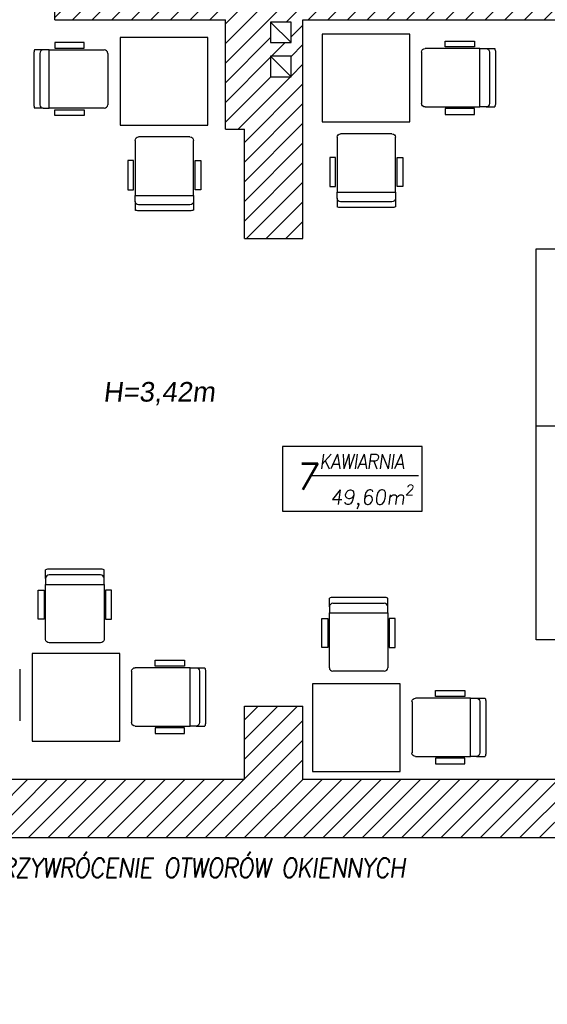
# Model space of a CAD drawing. Header units: millimetres. Extents: x -486876 to 553054, y -140324 to 834178.
# Tile 117 of 155: x 11926 to 15543, y 62666 to 69411. Entities that reach past the tile are written whole.
import ezdxf
from ezdxf.enums import TextEntityAlignment as Align

# ---------------------------------------------------------------- set-up
doc = ezdxf.new("R2010")
doc.units = ezdxf.units.MM
doc.linetypes.add('DASH2', pattern=[0.75, 0.5, -0.25])
doc.layers.add('_XREF', color=252, linetype='DASH2', lineweight=13)
doc.layers.add('XREF$0$ściana nośna', color=8, linetype='Continuous', lineweight=30)
for name, color, linetype in [('XREF$0$DRZWI', 8, 'Continuous'), ('XREF$0$MEBLE', 8, 'Continuous'), ('XREF$0$OPIS', 8, 'Continuous'), ('XREF$0$Ppoż', 20, 'Continuous'), ('XREF$0$WYPEŁNIENIA', 8, 'Continuous'), ('XREF$0$ŚCIANY', 8, 'Continuous')]:
    doc.layers.add(name, color=color, linetype=linetype)
doc.styles.add('XREF$0$APLUS', font='arial.ttf', dxfattribs={"width": 0.6})
doc.styles.add('XREF$0$Standard', font='arial.ttf')

# ---------------------------------------------------------------- blocks, each defined once
blk = doc.blocks.new('XREF')
at = {"layer": 'XREF$0$WYPEŁNIENIA'}
h = blk.add_hatch(dxfattribs=at)
h.set_pattern_fill('ANSI31', color=256, scale=3)
h.set_pattern_definition([(45, (-52999.899, 13162.694), (-6.7351921, 6.7351921), [])])
h.paths.add_polyline_path([(5376.11, 10651.78), (5336.75, 10651.78), (5336.75, 10611.78), (5376.11, 10611.78)])
h.paths.add_polyline_path([(5806.69, 10651.78), (5486.11, 10651.78), (5486.11, 10611.78), (5541.69, 10611.78), (5541.69, 10491.78), (5566.69, 10491.78), (5566.69, 10611.78), (5766.69, 10611.78), (5766.69, 10481.78), (5766.69, 10471.78), (5766.69, 10346.78), (5739.69, 10346.78), (5739.69, 10336.78), (5766.69, 10336.78), (5766.69, 10322.47), (5806.69, 10322.47)])
h.paths.add_polyline_path([(5566.69, 10391.78), (5556.69, 10391.78), (5541.69, 10391.78), (5541.69, 10295.78), (5566.69, 10295.78), (5566.69, 10336.78), (5739.69, 10336.78), (5739.69, 10346.78), (5566.69, 10346.78)])
h.paths.add_polyline_path([(5566.69, 10295.78), (5541.69, 10295.78), (5541.69, 10195.78), (5566.69, 10195.78)])
h.paths.add_polyline_path([(5558.62, 10157.37), (5572.62, 10157.37), (5572.62, 10143.37), (5558.62, 10143.37)], flags=16)
edge = h.paths.add_edge_path(flags=16)
edge.add_arc((5565.62, 10150.37), 7, 0, 360)
h.paths.add_polyline_path([(5806.69, 10212.47), (5766.69, 10212.47), (5766.69, 10121.78), (5688.72, 10121.78), (5688.72, 10096.78), (5766.69, 10096.78), (5766.69, 10027.67), (5806.69, 10027.67), (5806.69, 10029.35)])
h.paths.add_polyline_path([(5806.69, 9917.67), (5766.69, 9917.67), (5766.69, 9911.78), (5683.24, 9911.78), (5683.24, 9881.78), (5766.69, 9881.78), (5766.69, 9779.12), (5806.69, 9779.12)])
h.paths.add_polyline_path([(5157.25, 9881.78), (5142.25, 9881.78), (5141.56, 9712.78), (5141.56, 9656.78), (5141.56, 9631.78), (5156.56, 9631.78), (5156.56, 9712.78)])
h.paths.add_polyline_path([(5256.56, 9656.78), (5156.56, 9656.78), (5156.56, 9631.78), (5256.56, 9631.78)])
h.paths.add_polyline_path([(5451.56, 9666.86), (5426.56, 9666.86), (5426.56, 9656.78), (5256.56, 9656.78), (5256.56, 9631.78), (5426.56, 9631.78), (5451.56, 9631.78)])
h.paths.add_polyline_path([(5806.69, 9779.12), (5766.69, 9779.12), (5766.69, 9756.28), (5806.69, 9756.28)])
h.paths.add_polyline_path([(5806.69, 9563.42), (5766.69, 9563.42), (5766.69, 9361.43), (5605.18, 9361.43), (5605.18, 9321.43), (5766.69, 9321.43), (5766.69, 9268.64), (5806.69, 9268.64)])
h.paths.add_polyline_path([(5806.69, 9646.28), (5766.69, 9646.28), (5766.69, 9563.42), (5806.69, 9563.42)])
h.paths.add_polyline_path([(5495.18, 9361.43), (5463.86, 9361.43), (5451.56, 9361.43), (5451.56, 9481.78), (5426.56, 9481.78), (5426.56, 9361.43), (5366.74, 9361.43), (5366.74, 9321.43), (5495.18, 9321.43)])
h.paths.add_polyline_path([(5256.74, 9361.43), (4971.58, 9361.43), (4971.58, 9321.43), (5256.74, 9321.43)])
h.paths.add_polyline_path([(4861.58, 9361.43), (4816.56, 9361.43), (4816.56, 9450.58), (4776.56, 9450.58), (4776.56, 9361.43), (4714.92, 9361.43), (4714.92, 9321.43), (4861.58, 9321.43)])
h.paths.add_polyline_path([(4604.92, 9361.43), (4411.55, 9361.43), (4411.55, 9321.43), (4604.92, 9321.43)])
h.paths.add_polyline_path([(4411.55, 9361.43), (4406.56, 9361.43), (4406.56, 9411.43), (4366.56, 9411.43), (4366.56, 9361.43), (4171.56, 9361.43), (4171.56, 9321.43), (4411.55, 9321.43)])
h.paths.add_polyline_path([(4816.56, 9631.78), (5021.56, 9631.78), (5021.56, 9656.78), (4816.56, 9656.78), (4816.56, 9766.19), (4776.56, 9766.19), (4776.56, 9563.42), (4816.56, 9563.42)])
h.paths.add_polyline_path([(4816.56, 9563.42), (4776.56, 9563.42), (4776.56, 9510.58), (4816.56, 9510.58)])
h.paths.add_polyline_path([(5806.69, 9158.64), (5766.69, 9158.64), (5766.69, 9112.7), (5806.69, 9112.7)])
h.paths.add_polyline_path([(4783.69, 9911.78), (4771.69, 9911.78)])
h.paths.add_polyline_path([(4886.69, 10121.78), (4796.69, 10121.78), (4796.69, 10096.78), (4886.69, 10096.78)])
h.paths.add_polyline_path([(5434.52, 10096.78), (5434.52, 10121.78), (5409.69, 10121.78), (5409.81, 10096.78)])
h.paths.add_polyline_path([(5535.02, 10121.78), (5535.02, 10108.85), (5535.02, 10108.85), (5535.02, 10096.78), (5588.72, 10096.78), (5588.72, 10121.78), (5575.42, 10121.78), (5575.42, 10162.36), (5566.69, 10162.36), (5566.69, 10195.78), (5541.69, 10195.78), (5541.69, 10121.78)])
h = blk.add_hatch(dxfattribs=at)
h.set_pattern_fill('ANSI31', color=256, scale=3)
h.set_pattern_definition([(45, (428.967, 8619.944), (-6.735192, 6.735192), [])])
h.paths.add_polyline_path([(4754.5, 9911.78), (4436.69, 9911.78), (4301.69, 9911.78), (4301.69, 9928.55), (4289.69, 9928.55), (4276.69, 9928.55), (4276.69, 9911.78), (4236.56, 9911.78), (4236.56, 9881.78), (4353.56, 9881.78), (4353.56, 9806.78), (4366.56, 9806.78), (4366.56, 9731.78), (4406.56, 9731.78), (4406.56, 9881.78), (4743.77, 9881.78)])
h.paths.add_polyline_path([(4398.45, 9880.08), (4398.45, 9866.08), (4384.45, 9866.08), (4384.45, 9880.08)], flags=16)
h.paths.add_polyline_path([(4398.45, 9856.69), (4398.45, 9842.69), (4384.45, 9842.69), (4384.45, 9856.69)], flags=16)
h.paths.add_polyline_path([(4301.69, 10120.07), (4276.69, 10120.07), (4276.69, 10028.55), (4301.69, 10028.55), (4301.69, 10031.78), (4301.69, 10034.78)])
h.paths.add_polyline_path([(4276.69, 10110.27), (4239.02, 10110.27), (4239.02, 10098.27), (4276.69, 10098.27)])
h.paths.add_polyline_path([(4139.02, 10110.27), (4135.8, 10110.27), (4126.56, 10110.27), (4126.56, 10098.27), (4139.02, 10098.27)])
h.paths.add_polyline_path([(4452.42, 10061.29), (4444.42, 10061.29), (4444.42, 10018.45), (4452.42, 10018.45)])
h.paths.add_polyline_path([(4452.42, 9931.39), (4444.42, 9931.39), (4444.42, 9911.78), (4452.42, 9911.78)])
h.paths.add_polyline_path([(4584.42, 10161.78), (4577.87, 10161.78), (4572.42, 10161.78), (4572.42, 9911.78), (4584.42, 9911.78)])
h.paths.add_polyline_path([(4452.42, 10161.78), (4446.69, 10161.78), (4444.42, 10161.78), (4444.42, 10148.35), (4452.42, 10148.35)])
h.paths.add_polyline_path([(4301.69, 10417.32), (4276.69, 10417.32), (4276.69, 10166.69), (4280.64, 10166.69), (4280.64, 10210.85), (4376.16, 10210.85), (4376.16, 10166.69), (4280.64, 10166.69), (4276.69, 10166.69), (4276.69, 10157.57), (4301.69, 10157.57), (4301.69, 10161.78), (4446.69, 10161.78), (4452.42, 10161.78), (4577.87, 10161.78), (4584.42, 10161.78), (4662.89, 10161.78), (4662.89, 10186.78), (4577.87, 10186.78), (4396.69, 10186.78), (4396.69, 10246.78), (4301.69, 10246.78)])
h.paths.add_polyline_path([(4335.14, 10233.4), (4349.14, 10233.4), (4349.14, 10219.4), (4335.14, 10219.4)], flags=16)
h.paths.add_polyline_path([(4363.29, 10233.4), (4391.29, 10233.4), (4391.29, 10219.4), (4363.29, 10219.4)], flags=16)
h.paths.add_polyline_path([(4279.66, 10288.77), (4298.73, 10288.77), (4298.73, 10302.27), (4279.66, 10302.27)], flags=24)
h.paths.add_polyline_path([(4376.91, 10145.96), (4376.91, 10164.17), (4363.41, 10164.17), (4363.41, 10145.96)], flags=9)
at = {"layer": 'XREF$0$MEBLE'}
for p, q in [((4236.55, 9866.2), (4236.55, 9862.2)), ((4256.55, 9866.2), (4236.55, 9866.2)), ((4236.55, 9862.2), (4256.55, 9862.2)), ((4256.55, 9862.2), (4256.55, 9866.2)), ((4527.97, 9862), (4490.37, 9862)), ((4504.17, 9863.08), (4504.17, 9867.08)), ((4504.17, 9867.08), (4524.17, 9867.08)), ((4524.17, 9863.08), (4504.17, 9863.08)), ((4524.17, 9867.08), (4524.17, 9863.08)), ((4527.97, 9822), (4527.97, 9862)), ((4527.97, 9822), (4527.97, 9862)), ((4527.97, 9862), (4532.11, 9862)), ((4532.11, 9862), (4538.04, 9862)), ((4222.21, 9858.71), (4222.21, 9823.51)), ((4228.61, 9861.11), (4222.68, 9861.11)), ((4226.21, 9858.71), (4226.21, 9823.51)), ((4232.75, 9861.11), (4228.61, 9861.11)), ((4232.75, 9821.11), (4232.75, 9861.11)), ((4232.75, 9861.11), (4270.35, 9861.11)), ((4232.75, 9821.11), (4232.75, 9861.11)), ((4272.75, 9858.71), (4272.75, 9823.51)), ((4487.97, 9859.6), (4487.97, 9824.4)), ((4534.51, 9859.6), (4534.51, 9824.4)), ((4538.51, 9859.6), (4538.51, 9824.4)), ((4490.37, 9822), (4527.97, 9822)), ((4532.11, 9822), (4527.97, 9822)), ((4532.11, 9822), (4538.04, 9822)), ((4228.61, 9821.11), (4222.68, 9821.11)), ((4228.61, 9821.11), (4232.75, 9821.11)), ((4270.35, 9821.11), (4232.75, 9821.11)), ((4236.55, 9816.03), (4236.55, 9820.03)), ((4236.55, 9820.03), (4256.55, 9820.03)), ((4256.55, 9816.03), (4236.55, 9816.03)), ((4256.55, 9820.03), (4256.55, 9816.03)), ((4504.17, 9820.91), (4504.17, 9816.91)), ((4524.17, 9820.91), (4504.17, 9820.91)), ((4504.17, 9816.91), (4524.17, 9816.91)), ((4524.17, 9816.91), (4524.17, 9820.91)), ((4329.18, 9801.44), (4293.98, 9801.44)), ((4430.04, 9801.23), (4430.04, 9763.63)), ((4467.64, 9803.63), (4432.44, 9803.63)), ((4470.04, 9763.63), (4470.04, 9801.23)), ((4291.58, 9799.04), (4291.58, 9761.44)), ((4331.58, 9761.44), (4331.58, 9799.04)), ((4290.49, 9785.24), (4286.49, 9785.24)), ((4286.49, 9785.24), (4286.49, 9765.24)), ((4290.49, 9765.24), (4290.49, 9785.24)), ((4332.67, 9765.24), (4332.67, 9785.24)), ((4332.67, 9785.24), (4336.67, 9785.24)), ((4336.67, 9785.24), (4336.67, 9765.24)), ((4428.95, 9787.42), (4424.95, 9787.42)), ((4424.95, 9787.42), (4424.95, 9767.42)), ((4428.95, 9767.42), (4428.95, 9787.42)), ((4471.13, 9767.42), (4471.13, 9787.42)), ((4471.13, 9787.42), (4475.13, 9787.42)), ((4475.13, 9787.42), (4475.13, 9767.42)), ((4286.49, 9765.24), (4290.49, 9765.24)), ((4291.58, 9761.44), (4331.58, 9761.44)), ((4291.58, 9757.31), (4291.58, 9761.44)), ((4291.58, 9761.44), (4331.58, 9761.44)), ((4331.58, 9761.44), (4331.58, 9757.31)), ((4336.67, 9765.24), (4332.67, 9765.24)), ((4424.95, 9767.42), (4428.95, 9767.42)), ((4430.04, 9763.63), (4470.04, 9763.63)), ((4430.04, 9759.49), (4430.04, 9763.63)), ((4430.04, 9763.63), (4470.04, 9763.63)), ((4470.04, 9763.63), (4470.04, 9759.49)), ((4475.13, 9767.42), (4471.13, 9767.42)), ((4291.58, 9757.31), (4291.58, 9751.37)), ((4329.18, 9754.91), (4293.98, 9754.91)), ((4331.58, 9757.31), (4331.58, 9751.37)), ((4430.04, 9759.49), (4430.04, 9753.55)), ((4467.64, 9757.09), (4432.44, 9757.09)), ((4470.04, 9759.49), (4470.04, 9753.55)), ((4329.18, 9750.91), (4293.98, 9750.91)), ((4467.64, 9753.09), (4432.44, 9753.09)), ((4566.56, 9724.85), (4626.56, 9724.85)), ((4566.56, 9456.98), (4566.56, 9724.85)), ((4566.56, 9603.63), (4626.56, 9603.63)), ((4230.23, 9498.99), (4230.23, 9504.92)), ((4270.23, 9498.99), (4270.23, 9504.92)), ((4424.72, 9479.53), (4424.72, 9485.47)), ((4462.32, 9485.93), (4427.12, 9485.93)), ((4464.72, 9479.53), (4464.72, 9485.47)), ((4424.72, 9479.53), (4424.72, 9475.39)), ((4462.32, 9481.93), (4427.12, 9481.93)), ((4464.72, 9475.39), (4464.72, 9479.53)), ((4419.64, 9451.6), (4419.64, 9471.6)), ((4419.64, 9471.6), (4423.64, 9471.6)), ((4423.64, 9471.6), (4423.64, 9451.6)), ((4424.72, 9475.39), (4464.72, 9475.39)), ((4424.72, 9437.79), (4424.72, 9475.39)), ((4424.72, 9475.39), (4464.72, 9475.39)), ((4464.72, 9475.39), (4464.72, 9437.79)), ((4465.81, 9471.6), (4465.81, 9451.6)), ((4469.81, 9471.6), (4465.81, 9471.6)), ((4469.81, 9451.6), (4469.81, 9471.6)), ((4423.64, 9451.6), (4419.64, 9451.6)), ((4465.81, 9451.6), (4469.81, 9451.6)), ((4626.56, 9456.98), (4566.56, 9456.98)), ((4329.19, 9437.82), (4291.59, 9437.82)), ((4305.39, 9438.91), (4305.39, 9442.91)), ((4305.39, 9442.91), (4325.39, 9442.91)), ((4325.39, 9438.91), (4305.39, 9438.91)), ((4325.39, 9442.91), (4325.39, 9438.91)), ((4329.19, 9397.82), (4329.19, 9437.82)), ((4329.19, 9397.82), (4329.19, 9437.82)), ((4329.19, 9437.82), (4333.33, 9437.82)), ((4333.33, 9437.82), (4339.26, 9437.82)), ((4212.43, 9436.72), (4212.43, 9401.52)), ((4289.19, 9435.42), (4289.19, 9400.22)), ((4335.73, 9435.42), (4335.73, 9400.22)), ((4339.73, 9435.42), (4339.73, 9400.22)), ((4462.32, 9435.39), (4427.12, 9435.39)), ((4521.36, 9417.01), (4483.76, 9417.01)), ((4497.56, 9418.1), (4497.56, 9422.1)), ((4497.56, 9422.1), (4517.56, 9422.1)), ((4517.56, 9418.1), (4497.56, 9418.1)), ((4517.56, 9422.1), (4517.56, 9418.1)), ((4521.36, 9377.01), (4521.36, 9417.01)), ((4521.36, 9377.01), (4521.36, 9417.01)), ((4521.36, 9417.01), (4525.5, 9417.01)), ((4525.5, 9417.01), (4531.43, 9417.01)), ((4481.36, 9414.61), (4481.36, 9379.41)), ((4527.9, 9414.61), (4527.9, 9379.41)), ((4531.9, 9414.61), (4531.9, 9379.41)), ((4291.59, 9397.82), (4329.19, 9397.82)), ((4305.39, 9396.74), (4305.39, 9392.74)), ((4325.39, 9396.74), (4305.39, 9396.74)), ((4325.39, 9392.74), (4325.39, 9396.74)), ((4333.33, 9397.82), (4329.19, 9397.82)), ((4333.33, 9397.82), (4339.26, 9397.82)), ((4305.39, 9392.74), (4325.39, 9392.74)), ((4483.76, 9377.01), (4521.36, 9377.01)), ((4525.5, 9377.01), (4521.36, 9377.01)), ((4525.5, 9377.01), (4531.43, 9377.01)), ((4497.56, 9375.92), (4497.56, 9371.92)), ((4517.56, 9375.92), (4497.56, 9375.92)), ((4497.56, 9371.92), (4517.56, 9371.92)), ((4517.56, 9371.92), (4517.56, 9375.92))]:
    blk.add_line(p, q, dxfattribs=at)
for points in [[(4281.36, 9809.59), (4341.36, 9809.59), (4341.36, 9869.59), (4281.36, 9869.59)], [(4419.82, 9871.78), (4419.82, 9811.78), (4479.82, 9811.78), (4479.82, 9871.78)], [(4229.15, 9471.06), (4225.15, 9471.06), (4225.15, 9491.06), (4229.15, 9491.06)], [(4271.32, 9471.06), (4275.32, 9471.06), (4275.32, 9491.06), (4271.32, 9491.06)], [(4221.04, 9387.6), (4281.04, 9387.6), (4281.04, 9447.6), (4221.04, 9447.6)], [(4413.21, 9426.79), (4413.21, 9366.79), (4473.21, 9366.79), (4473.21, 9426.79)]]:
    blk.add_lwpolyline(points, close=True, dxfattribs=at)
blk.add_lwpolyline([(4270.23, 9504.92, 0.096396), (4267.83, 9505.39), (4232.63, 9505.39, 0.096396), (4230.23, 9504.92)], format="xyb", dxfattribs=at)
for points in [[(4267.83, 9501.39), (4232.63, 9501.39, 0.414214), (4230.23, 9498.99), (4230.23, 9494.85), (4270.23, 9494.85), (4270.23, 9498.99, 0.414214)], [(4267.83, 9454.85), (4232.63, 9454.85, -0.414214), (4230.23, 9457.25), (4230.23, 9494.85), (4270.23, 9494.85), (4270.23, 9457.25, -0.414214)]]:
    blk.add_lwpolyline(points, format="xyb", close=True, dxfattribs=at)
at = {"layer": 'XREF$0$MEBLE', "extrusion": (0, 0, -1)}
for centre, major_axis, start_param, end_param in [((4490.37, 9859.6), (-1.7, 1.7), -0.785398, 0.785398), ((4532.11, 9859.6), (-1.7, -1.7), 2.356194, 3.926991), ((4532.11, 9859.6), (-4.53, -4.53), 3.542594, 3.926991), ((4490.37, 9824.4), (-1.7, -1.7), 5.497787, 7.068583), ((4532.11, 9824.4), (-1.7, 1.7), 2.356194, 3.926991), ((4532.11, 9824.4), (-4.53, 4.53), 2.356194, 2.740591), ((4293.98, 9799.04), (-1.7, 1.7), 5.497787, 7.068583), ((4329.18, 9799.04), (1.7, 1.7), -0.785398, 0.785398), ((4432.44, 9801.23), (-1.7, 1.7), 5.497787, 7.068583), ((4467.64, 9801.23), (1.7, 1.7), -0.785398, 0.785398), ((4293.98, 9757.31), (1.7, 1.7), 2.356194, 3.926991), ((4329.18, 9757.31), (-1.7, 1.7), 2.356194, 3.926991), ((4432.44, 9759.49), (1.7, 1.7), 2.356194, 3.926991), ((4467.64, 9759.49), (-1.7, 1.7), 2.356194, 3.926991), ((4293.98, 9757.31), (4.53, 4.53), 2.356194, 2.740591), ((4329.18, 9757.31), (-4.53, 4.53), 3.542594, 3.926991), ((4432.44, 9759.49), (4.53, 4.53), 2.356194, 2.740591), ((4467.64, 9759.49), (-4.53, 4.53), 3.542594, 3.926991), ((4291.59, 9435.42), (-1.7, 1.7), -0.785398, 0.785398), ((4333.33, 9435.42), (-1.7, -1.7), 2.356194, 3.926991), ((4333.33, 9435.42), (-4.53, -4.53), 3.542594, 3.926991), ((4483.76, 9414.61), (-1.7, 1.7), -0.785398, 0.785398), ((4525.5, 9414.61), (-1.7, -1.7), 2.356194, 3.926991), ((4525.5, 9414.61), (-4.53, -4.53), 3.542594, 3.926991), ((4291.59, 9400.22), (-1.7, -1.7), 5.497787, 7.068583), ((4333.33, 9400.22), (-1.7, 1.7), 2.356194, 3.926991), ((4333.33, 9400.22), (-4.53, 4.53), 2.356194, 2.740591), ((4483.76, 9379.41), (-1.7, -1.7), 5.497787, 7.068583), ((4525.5, 9379.41), (-1.7, 1.7), 2.356194, 3.926991), ((4525.5, 9379.41), (-4.53, 4.53), 2.356194, 2.740591)]:
    blk.add_ellipse(centre, major_axis=major_axis, ratio=1, start_param=start_param, end_param=end_param, dxfattribs=at)
at = {"layer": 'XREF$0$MEBLE'}
for centre, major_axis, start_param, end_param in [((4228.61, 9858.71), (4.53, -4.53), 3.542594, 3.926991), ((4228.61, 9858.71), (1.7, -1.7), 2.356194, 3.926991), ((4270.35, 9858.71), (1.7, 1.7), -0.785398, 0.785398), ((4228.61, 9823.51), (4.53, 4.53), 2.356194, 2.740591), ((4228.61, 9823.51), (1.7, 1.7), 2.356194, 3.926991), ((4270.35, 9823.51), (1.7, -1.7), 5.497787, 7.068583), ((4427.12, 9479.53), (4.53, -4.53), 2.356194, 2.740591), ((4462.32, 9479.53), (-4.53, -4.53), 3.542594, 3.926991), ((4427.12, 9479.53), (1.7, -1.7), 2.356194, 3.926991), ((4462.32, 9479.53), (-1.7, -1.7), 2.356194, 3.926991), ((4427.12, 9437.79), (-1.7, -1.7), 5.497787, 7.068583), ((4462.32, 9437.79), (1.7, -1.7), -0.785398, 0.785398)]:
    blk.add_ellipse(centre, major_axis=major_axis, ratio=1, start_param=start_param, end_param=end_param, dxfattribs=at)
at = {"layer": 'XREF$0$OPIS'}
blk.add_line((4412.8, 9569.42), (4485.74, 9569.42), dxfattribs=at)
blk.add_lwpolyline([(4488.22, 9589.34), (4392.7, 9589.34), (4392.7, 9545.18), (4488.22, 9545.18)], close=True, dxfattribs=at)
at = {"layer": 'XREF$0$ściana nośna'}
for p, q in [((4236.56, 9881.78), (4236.56, 9911.78)), ((4236.56, 9881.78), (4353.56, 9881.78)), ((4353.56, 9806.78), (4353.56, 9881.78)), ((4406.56, 9881.78), (4776.56, 9881.78)), ((4406.56, 9731.78), (4406.56, 9881.78)), ((4353.56, 9806.78), (4366.56, 9806.78)), ((4366.56, 9731.78), (4366.56, 9806.78)), ((4366.56, 9731.78), (4406.56, 9731.78)), ((4366.56, 9361.43), (4366.56, 9411.43)), ((4366.56, 9411.43), (4406.56, 9411.43)), ((4406.56, 9361.43), (4406.56, 9411.43)), ((4171.56, 9361.43), (4366.56, 9361.43)), ((4406.56, 9361.43), (4604.92, 9361.43)), ((4171.56, 9321.43), (4604.92, 9321.43))]:
    blk.add_line(p, q, dxfattribs=at)
at = {"layer": 'XREF$0$ŚCIANY'}
for p, q in [((4398.45, 9866.08), (4384.45, 9880.08)), ((4398.45, 9842.69), (4384.45, 9856.69))]:
    blk.add_line(p, q, dxfattribs=at)
for points in [[(4398.45, 9880.08), (4384.45, 9880.08), (4384.45, 9866.08), (4398.45, 9866.08)], [(4398.45, 9856.69), (4384.45, 9856.69), (4384.45, 9842.69), (4398.45, 9842.69)]]:
    blk.add_lwpolyline(points, close=True, dxfattribs=at)
at = {"style": 'XREF$0$APLUS'}
blk.add_attdef('70', text='', height=12.94, rotation=90, dxfattribs=at).set_placement((5846.74, 4087.03), align=Align.BOTTOM_CENTER)
blk.add_attdef('165', text='', height=12.94, rotation=90, dxfattribs=at).set_placement((5850.28, 4086.91), align=Align.TOP_CENTER)
at = {"layer": 'XREF$0$DRZWI', "style": 'XREF$0$APLUS'}
for tag, height, p in [('90', 10.59, (3968.05, 17970.78)), ('90', 10.59, (4273.69, 17907.63)), ('90', 10.59, (4647.11, 17907.63)), ('90', 10.59, (4995.74, 17907.63)), ('90', 10.59, (5345.01, 17907.63)), ('90', 8.24, (3625.86, 17450.53)), ('90', 8.24, (4282.58, 17436.64)), ('90', 8.24, (4577.82, 17436.64)), ('90', 8.24, (5003.12, 17436.64)), ('90', 8.24, (5300.95, 17436.64)), ('90', 8.24, (5625.63, 17350.96)), ('110', 12.94, (3772.73, 10725.01)), ('100', 12.94, (3763.85, 10003.38)), ('90', 10.59, (3383.41, 9921.97)), ('83', 10.59, (4118.73, 4184.03))]:
    blk.add_attdef(tag, text='', height=height, dxfattribs=at).set_placement(p, align=Align.BOTTOM_CENTER)
for tag, height, p in [('200', 10.59, (3967.95, 17967.89)), ('200', 10.59, (4273.59, 17904.74)), ('200', 10.59, (4647.01, 17904.74)), ('200', 10.59, (4995.64, 17904.74)), ('200', 10.59, (5344.91, 17904.74)), ('200', 8.24, (3625.86, 17448.28)), ('200', 8.24, (4282.58, 17434.39)), ('200', 8.24, (4577.82, 17434.39)), ('200', 8.24, (5003.12, 17434.39)), ('200', 8.24, (5300.95, 17434.39)), ('200', 8.24, (5625.63, 17348.71)), ('210', 12.94, (3772.6, 10721.48)), ('200', 12.94, (3763.85, 9999.84)), ('200', 10.59, (3383.31, 9919.08)), ('178', 10.59, (4118.62, 4181.14))]:
    blk.add_attdef(tag, text='', height=height, dxfattribs=at).set_placement(p, align=Align.TOP_CENTER)
for tag, height, p in [('96', 10.59, (4202.03, 17787.41)), ('100', 10.59, (5719.75, 17787.41)), ('100', 12.94, (4040.53, 17776.32)), ('100', 12.94, (4599.33, 17776.96)), ('100', 12.94, (4947.96, 17776.96)), ('100', 12.94, (5297.45, 17776.96)), ('100', 12.94, (3575.63, 17557.16)), ('100', 12.94, (3932.34, 17557.16)), ('100', 12.94, (4215.59, 17557.16)), ('100', 12.94, (4630.17, 17557.16)), ('100', 12.94, (4954.89, 17557.16)), ('100', 12.94, (5353.3, 17557.16)), ('100', 12.94, (5612.36, 17557.16)), ('90', 11.76, (4712.89, 10187.26)), ('90', 11.76, (4933.75, 10129.07)), ('90', 11.76, (5359.81, 10117.21)), ('120', 13.53, (3472.06, 9987.9)), ('90', 11.76, (4206.17, 4035.84))]:
    blk.add_attdef(tag, text='', height=height, rotation=90, dxfattribs=at).set_placement(p, align=Align.BOTTOM_CENTER)
for tag, height, p in [('205', 10.59, (4204.92, 17787.31)), ('210', 10.59, (5722.65, 17787.31)), ('210', 12.94, (4044.07, 17776.19)), ('210', 12.94, (4602.86, 17776.83)), ('210', 12.94, (4951.5, 17776.83)), ('210', 12.94, (5300.98, 17776.83)), ('210', 12.94, (3579.16, 17557.04)), ('210', 12.94, (3935.88, 17557.04)), ('210', 12.94, (4219.13, 17557.04)), ('210', 12.94, (4633.7, 17557.04)), ('210', 12.94, (4958.43, 17557.04)), ('210', 12.94, (5356.84, 17557.04)), ('210', 12.94, (5615.9, 17557.04)), ('200', 11.76, (4716.1, 10187.15)), ('200', 11.76, (4936.97, 10128.95)), ('200', 11.76, (5363.02, 10117.1)), ('210', 13.53, (3475.75, 9987.9)), ('170', 11.76, (4209.38, 4035.73))]:
    blk.add_attdef(tag, text='', height=height, rotation=90, dxfattribs=at).set_placement(p, align=Align.TOP_CENTER)
at = {"layer": 'XREF$0$OPIS', "ltscale": 1.2, "insert": (4269.58, 9633.57), "char_height": 13.44, "width": 367.7213, "attachment_point": 1, "style": 'XREF$0$Standard'}
blk.add_mtext('{\\Q7;H=3,42m}', dxfattribs=at)
at = {"layer": 'XREF$0$OPIS', "attachment_point": 1, "style": 'XREF$0$Standard'}
for s, insert, char_height in [('\\A1;{\\Fromans|c238;\\Q8;\\W0.9;\\T0.95;KAWIARNIA}', (4417.67, 9584.05), 10), ('\\A1;{\\Fromans|c238;\\Q8;7}', (4401.07, 9577.8), 18), ('\\A1;{\\Fromans|c238;\\Q8;49,60m\\H0.7x;\\S2^ ;}', (4425.09, 9563.1), 10)]:
    blk.add_mtext_dynamic_manual_height_columns(s, width=79.0239, gutter_width=1, heights=[0], dxfattribs=dict(at, insert=insert, char_height=char_height))
at = {"layer": 'XREF$0$Ppoż', "insert": (4188.88, 9307.35), "char_height": 13.2, "attachment_point": 1, "style": 'XREF$0$Standard'}
blk.add_mtext_dynamic_manual_height_columns('\\A1;{\\Fromans|c238;\\Q8;\\W0.9;\\T0.95;PRZYWRÓCENIE OTWORÓW OKIENNYCH}', width=336.0947, gutter_width=1, heights=[0], dxfattribs=at)

msp = doc.modelspace()

# ---------------------------------------------------------------- block references
at = {"layer": '_XREF', "xscale": 10, "yscale": 10, "zscale": 10}
msp.add_blockref('XREF', (-30198.46986, -29406.42919), dxfattribs=at)

doc.saveas('drawing.dxf')
